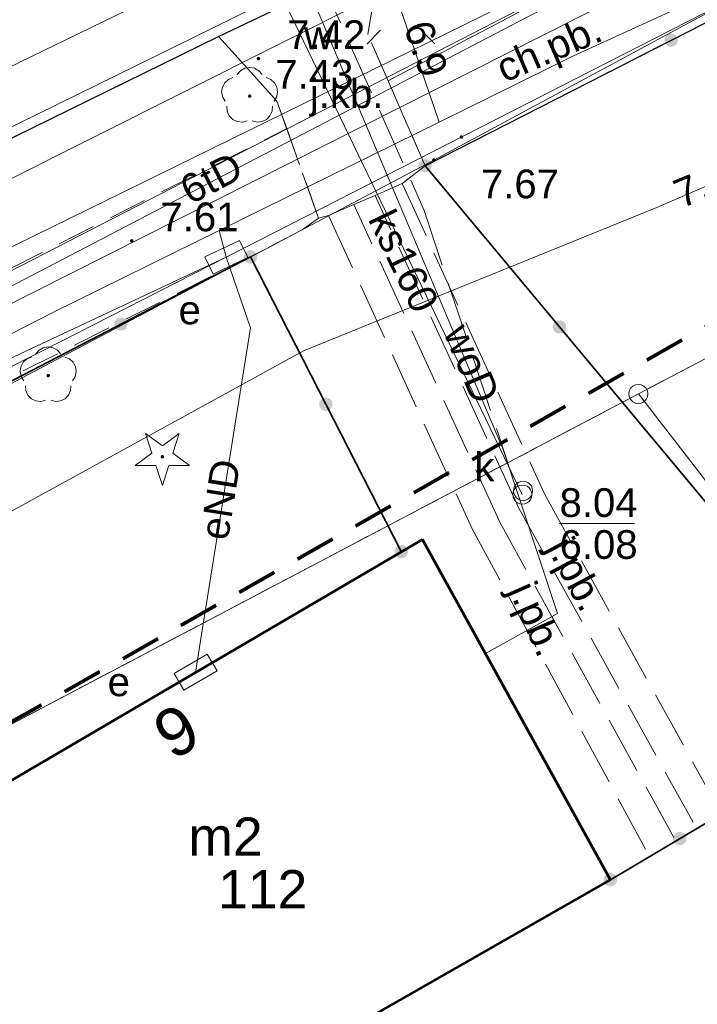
# Model space of a CAD drawing. Extents: x 5474185 to 5474933, y 5916077 to 5916824.
# Tile 185 of 256: x 5474707 to 5474725, y 5916216 to 5916242. Entities that reach past the tile are written whole.
import ezdxf
from ezdxf.enums import TextEntityAlignment as Align

# ---------------------------------------------------------------- set-up
doc = ezdxf.new("R2010")
doc.units = 0
for name, pattern in [('216-500', [2.5, 1.5, -1]), ('PRZER1-1', [1, 0.5, -0.5]), ('PRZER2-1', [1.5, 1, -0.5]), ('PRZER3-1', [2, 1.5, -0.5])]:
    doc.linetypes.add(name, pattern=pattern)
for name, color, linetype, lineweight in [('GEPADR_O', 253, 'CONTINUOUS', 18), ('GEPPGD', 253, 'CONTINUOUS', 18), ('GESBZO', 253, 'CONTINUOUS', 50), ('GESBZO_O', 253, 'CONTINUOUS', 50), ('GESDZI', 253, 'CONTINUOUS', 18), ('GESUZY', 253, 'CONTINUOUS', 18), ('GSLKOG', 253, 'CONTINUOUS', 35), ('GSLKRW', 253, 'CONTINUOUS', 25), ('GSPRDI', 253, 'CONTINUOUS', 18), ('GSPRDL', 253, 'CONTINUOUS', 18), ('GSPWPS', 253, 'CONTINUOUS', 13), ('GSPWPS_O', 253, 'CONTINUOUS', 13), ('GSSKOA', 253, 'CONTINUOUS', 18), ('GSSKOA_O', 253, 'CONTINUOUS', 18), ('GSSKOD', 253, 'CONTINUOUS', 18), ('GSSKOD_O', 253, 'CONTINUOUS', 18), ('GSSUTR', 254, 'CONTINUOUS', 18), ('GULEPR', 254, 'CONTINUOUS', 18), ('GULEPR_O', 254, 'CONTINUOUS', 18), ('GULGPR', 254, 'CONTINUOUS', 18), ('GULKPR', 7, 'CONTINUOUS', 18), ('GULKPR_O', 254, 'CONTINUOUS', 18), ('GULTPR', 254, 'CONTINUOUS', 18), ('GULTPR_O', 254, 'CONTINUOUS', 18), ('GULWPR', 7, 'CONTINUOUS', 18), ('GULWPR_O', 254, 'CONTINUOUS', 18), ('GUPELA', 254, 'CONTINUOUS', 18), ('GUPESE', 254, 'CONTINUOUS', 18), ('GUPESE_O', 254, 'CONTINUOUS', 18), ('GUPIWZ', 253, 'CONTINUOUS', 18), ('GUPIWZ_O', 253, 'CONTINUOUS', 18), ('GUPKSD', 61, 'CONTINUOUS', 18), ('GUPPRZ_O', 40, 'CONTINUOUS', 18), ('GUPWZA_O', 253, 'CONTINUOUS', 18), ('IS HP zasięg', 251, 'CONTINUOUS', 20), ('Sieć wodociągowa', 253, 'CONTINUOUS', 40)]:
    doc.layers.add(name, color=color, linetype=linetype, lineweight=lineweight)
doc.styles.add('Arial', font='arial.ttf')

msp = doc.modelspace()

# ---------------------------------------------------------------- hatches: boundary and pattern name
at = {"layer": 'GEPPGD'}
msp.add_hatch(color=256, dxfattribs=at).paths.add_polyline_path([(5474717.71, 5916238.485), (5474717.696094, 5916238.487202), (5474717.68355, 5916238.493594), (5474717.673594, 5916238.50355), (5474717.667202, 5916238.516094), (5474717.665, 5916238.53), (5474717.667202, 5916238.543906), (5474717.673594, 5916238.55645), (5474717.68355, 5916238.566406), (5474717.696094, 5916238.572798), (5474717.71, 5916238.575), (5474717.723906, 5916238.572798), (5474717.73645, 5916238.566406), (5474717.746406, 5916238.55645), (5474717.752798, 5916238.543906), (5474717.755, 5916238.53), (5474717.752798, 5916238.516094), (5474717.746406, 5916238.50355), (5474717.73645, 5916238.493594), (5474717.723906, 5916238.487202)])
at = {"layer": 'GSLKOG'}
for points in [[(5474723.895977, 5916241.485233), (5474723.851051, 5916241.493523), (5474723.809803, 5916241.513159), (5474723.775041, 5916241.542801), (5474723.749136, 5916241.58043), (5474723.733853, 5916241.623482), (5474723.730233, 5916241.669023), (5474723.738523, 5916241.713949), (5474723.758159, 5916241.755197), (5474723.787801, 5916241.789959), (5474723.82543, 5916241.815864), (5474723.868482, 5916241.831147), (5474723.914023, 5916241.834767), (5474723.958949, 5916241.826477), (5474724.000197, 5916241.806841), (5474724.034959, 5916241.777199), (5474724.060864, 5916241.73957), (5474724.076147, 5916241.696518), (5474724.079767, 5916241.650977), (5474724.071477, 5916241.606051), (5474724.051841, 5916241.564803), (5474724.022199, 5916241.530041), (5474723.98457, 5916241.504136), (5474723.941518, 5916241.488853)], [(5474723.895977, 5916241.485233), (5474723.851051, 5916241.493523), (5474723.809803, 5916241.513159), (5474723.775041, 5916241.542801), (5474723.749136, 5916241.58043), (5474723.733853, 5916241.623482), (5474723.730233, 5916241.669023), (5474723.738523, 5916241.713949), (5474723.758159, 5916241.755197), (5474723.787801, 5916241.789959), (5474723.82543, 5916241.815864), (5474723.868482, 5916241.831147), (5474723.914023, 5916241.834767), (5474723.958949, 5916241.826477), (5474724.000197, 5916241.806841), (5474724.034959, 5916241.777199), (5474724.060864, 5916241.73957), (5474724.076147, 5916241.696518), (5474724.079767, 5916241.650977), (5474724.071477, 5916241.606051), (5474724.051841, 5916241.564803), (5474724.022199, 5916241.530041), (5474723.98457, 5916241.504136), (5474723.941518, 5916241.488853)], [(5474717.470977, 5916238.205233), (5474717.426051, 5916238.213523), (5474717.384803, 5916238.233159), (5474717.350041, 5916238.262801), (5474717.324136, 5916238.30043), (5474717.308853, 5916238.343482), (5474717.305233, 5916238.389023), (5474717.313523, 5916238.433949), (5474717.333159, 5916238.475197), (5474717.362801, 5916238.509959), (5474717.40043, 5916238.535864), (5474717.443482, 5916238.551147), (5474717.489023, 5916238.554767), (5474717.533949, 5916238.546477), (5474717.575197, 5916238.526841), (5474717.609959, 5916238.497199), (5474717.635864, 5916238.45957), (5474717.651147, 5916238.416518), (5474717.654767, 5916238.370977), (5474717.646477, 5916238.326051), (5474717.626841, 5916238.284803), (5474717.597199, 5916238.250041), (5474717.55957, 5916238.224136), (5474717.516518, 5916238.208853)], [(5474717.46418, 5916238.205716), (5474717.419612, 5916238.21575), (5474717.379158, 5916238.236976), (5474717.345577, 5916238.267949), (5474717.321156, 5916238.306558), (5474717.307561, 5916238.350173), (5474717.305716, 5916238.39582), (5474717.31575, 5916238.440388), (5474717.336976, 5916238.480842), (5474717.367949, 5916238.514423), (5474717.406558, 5916238.538844), (5474717.450173, 5916238.552439), (5474717.49582, 5916238.554284), (5474717.540388, 5916238.54425), (5474717.580842, 5916238.523024), (5474717.614423, 5916238.492051), (5474717.638844, 5916238.453442), (5474717.652439, 5916238.409827), (5474717.654284, 5916238.36418), (5474717.64425, 5916238.319612), (5474717.623024, 5916238.279158), (5474717.592051, 5916238.245577), (5474717.553442, 5916238.221156), (5474717.509827, 5916238.207561)], [(5474712.912202, 5916235.825174), (5474712.86722, 5916235.833149), (5474712.825834, 5916235.852495), (5474712.790865, 5916235.881893), (5474712.764697, 5916235.91934), (5474712.749113, 5916235.962283), (5474712.745174, 5916236.007798), (5474712.753149, 5916236.05278), (5474712.772495, 5916236.094166), (5474712.801893, 5916236.129135), (5474712.83934, 5916236.155303), (5474712.882283, 5916236.170887), (5474712.927798, 5916236.174826), (5474712.97278, 5916236.166851), (5474713.014166, 5916236.147505), (5474713.049135, 5916236.118107), (5474713.075303, 5916236.08066), (5474713.090887, 5916236.037717), (5474713.094826, 5916235.992202), (5474713.086851, 5916235.94722), (5474713.067505, 5916235.905834), (5474713.038107, 5916235.870865), (5474713.00066, 5916235.844697), (5474712.957717, 5916235.829113)], [(5474712.911141, 5916235.825225), (5474712.866208, 5916235.833472), (5474712.82494, 5916235.85307), (5474712.790151, 5916235.88268), (5474712.76421, 5916235.920284), (5474712.748887, 5916235.963322), (5474712.745225, 5916236.008859), (5474712.753472, 5916236.053792), (5474712.77307, 5916236.09506), (5474712.80268, 5916236.129849), (5474712.840284, 5916236.15579), (5474712.883322, 5916236.171113), (5474712.928859, 5916236.174775), (5474712.973792, 5916236.166528), (5474713.01506, 5916236.14693), (5474713.049849, 5916236.11732), (5474713.07579, 5916236.079716), (5474713.091113, 5916236.036678), (5474713.094775, 5916235.991141), (5474713.086528, 5916235.946208), (5474713.06693, 5916235.90494), (5474713.03732, 5916235.870151), (5474712.999716, 5916235.84421), (5474712.956678, 5916235.828887)], [(5474709.530117, 5916234.068607), (5474709.485135, 5916234.076581), (5474709.44375, 5916234.095928), (5474709.408781, 5916234.125326), (5474709.382613, 5916234.162773), (5474709.367028, 5916234.205716), (5474709.363089, 5916234.251231), (5474709.371064, 5916234.296213), (5474709.39041, 5916234.337598), (5474709.419808, 5916234.372568), (5474709.457255, 5916234.398736), (5474709.500198, 5916234.41432), (5474709.545713, 5916234.418259), (5474709.590696, 5916234.410284), (5474709.632081, 5916234.390938), (5474709.66705, 5916234.36154), (5474709.693218, 5916234.324093), (5474709.708802, 5916234.28115), (5474709.712741, 5916234.235635), (5474709.704767, 5916234.190653), (5474709.68542, 5916234.149267), (5474709.656022, 5916234.114298), (5474709.618575, 5916234.08813), (5474709.575632, 5916234.072546)], [(5474709.530117, 5916234.068607), (5474709.485135, 5916234.076581), (5474709.44375, 5916234.095928), (5474709.408781, 5916234.125326), (5474709.382613, 5916234.162773), (5474709.367028, 5916234.205716), (5474709.363089, 5916234.251231), (5474709.371064, 5916234.296213), (5474709.39041, 5916234.337598), (5474709.419808, 5916234.372568), (5474709.457255, 5916234.398736), (5474709.500198, 5916234.41432), (5474709.545713, 5916234.418259), (5474709.590696, 5916234.410284), (5474709.632081, 5916234.390938), (5474709.66705, 5916234.36154), (5474709.693218, 5916234.324093), (5474709.708802, 5916234.28115), (5474709.712741, 5916234.235635), (5474709.704767, 5916234.190653), (5474709.68542, 5916234.149267), (5474709.656022, 5916234.114298), (5474709.618575, 5916234.08813), (5474709.575632, 5916234.072546)], [(5474720.973089, 5916233.996213), (5474720.928521, 5916234.006247), (5474720.888067, 5916234.027473), (5474720.854486, 5916234.058446), (5474720.830065, 5916234.097055), (5474720.81647, 5916234.14067), (5474720.814625, 5916234.186316), (5474720.824659, 5916234.230885), (5474720.845885, 5916234.271339), (5474720.876858, 5916234.30492), (5474720.915467, 5916234.32934), (5474720.959082, 5916234.342936), (5474721.004729, 5916234.344781), (5474721.049297, 5916234.334747), (5474721.089751, 5916234.313521), (5474721.123332, 5916234.282548), (5474721.147752, 5916234.243939), (5474721.161348, 5916234.200324), (5474721.163193, 5916234.154677), (5474721.153159, 5916234.110109), (5474721.131933, 5916234.069655), (5474721.10096, 5916234.036074), (5474721.062351, 5916234.011653), (5474721.018736, 5916233.998058)], [(5474720.973089, 5916233.996213), (5474720.928521, 5916234.006247), (5474720.888067, 5916234.027473), (5474720.854486, 5916234.058446), (5474720.830065, 5916234.097055), (5474720.81647, 5916234.14067), (5474720.814625, 5916234.186316), (5474720.824659, 5916234.230885), (5474720.845885, 5916234.271339), (5474720.876858, 5916234.30492), (5474720.915467, 5916234.32934), (5474720.959082, 5916234.342936), (5474721.004729, 5916234.344781), (5474721.049297, 5916234.334747), (5474721.089751, 5916234.313521), (5474721.123332, 5916234.282548), (5474721.147752, 5916234.243939), (5474721.161348, 5916234.200324), (5474721.163193, 5916234.154677), (5474721.153159, 5916234.110109), (5474721.131933, 5916234.069655), (5474721.10096, 5916234.036074), (5474721.062351, 5916234.011653), (5474721.018736, 5916233.998058)], [(5474714.881141, 5916231.975225), (5474714.836208, 5916231.983472), (5474714.79494, 5916232.00307), (5474714.760151, 5916232.03268), (5474714.73421, 5916232.070284), (5474714.718887, 5916232.113322), (5474714.715225, 5916232.158859), (5474714.723472, 5916232.203792), (5474714.74307, 5916232.24506), (5474714.77268, 5916232.279849), (5474714.810284, 5916232.30579), (5474714.853322, 5916232.321113), (5474714.898859, 5916232.324775), (5474714.943793, 5916232.316528), (5474714.98506, 5916232.29693), (5474715.019849, 5916232.26732), (5474715.04579, 5916232.229716), (5474715.061113, 5916232.186678), (5474715.064775, 5916232.141141), (5474715.056528, 5916232.096208), (5474715.03693, 5916232.05494), (5474715.00732, 5916232.020151), (5474714.969716, 5916231.99421), (5474714.926678, 5916231.978887)], [(5474714.881141, 5916231.975225), (5474714.836208, 5916231.983472), (5474714.79494, 5916232.00307), (5474714.760151, 5916232.03268), (5474714.73421, 5916232.070284), (5474714.718887, 5916232.113322), (5474714.715225, 5916232.158859), (5474714.723472, 5916232.203792), (5474714.74307, 5916232.24506), (5474714.77268, 5916232.279849), (5474714.810284, 5916232.30579), (5474714.853322, 5916232.321113), (5474714.898859, 5916232.324775), (5474714.943793, 5916232.316528), (5474714.98506, 5916232.29693), (5474715.019849, 5916232.26732), (5474715.04579, 5916232.229716), (5474715.061113, 5916232.186678), (5474715.064775, 5916232.141141), (5474715.056528, 5916232.096208), (5474715.03693, 5916232.05494), (5474715.00732, 5916232.020151), (5474714.969716, 5916231.99421), (5474714.926678, 5916231.978887)], [(5474716.851141, 5916228.125225), (5474716.806208, 5916228.133472), (5474716.76494, 5916228.15307), (5474716.730151, 5916228.18268), (5474716.70421, 5916228.220284), (5474716.688887, 5916228.263322), (5474716.685225, 5916228.308859), (5474716.693472, 5916228.353793), (5474716.71307, 5916228.39506), (5474716.74268, 5916228.429849), (5474716.780284, 5916228.45579), (5474716.823322, 5916228.471113), (5474716.868859, 5916228.474775), (5474716.913792, 5916228.466528), (5474716.95506, 5916228.44693), (5474716.989849, 5916228.41732), (5474717.01579, 5916228.379716), (5474717.031113, 5916228.336678), (5474717.034775, 5916228.291141), (5474717.026528, 5916228.246208), (5474717.00693, 5916228.20494), (5474716.97732, 5916228.170151), (5474716.939716, 5916228.14421), (5474716.896678, 5916228.128887)], [(5474724.132159, 5916220.630014), (5474724.086796, 5916220.635417), (5474724.044377, 5916220.652378), (5474724.007793, 5916220.679739), (5474723.979537, 5916220.715637), (5474723.961535, 5916220.757624), (5474723.955014, 5916220.802841), (5474723.960417, 5916220.848204), (5474723.977378, 5916220.890623), (5474724.004739, 5916220.927207), (5474724.040637, 5916220.955463), (5474724.082624, 5916220.973465), (5474724.127841, 5916220.979986), (5474724.173204, 5916220.974583), (5474724.215623, 5916220.957622), (5474724.252207, 5916220.930261), (5474724.280463, 5916220.894363), (5474724.298465, 5916220.852376), (5474724.304986, 5916220.807159), (5474724.299583, 5916220.761796), (5474724.282622, 5916220.719377), (5474724.255261, 5916220.682793), (5474724.219363, 5916220.654537), (5474724.177376, 5916220.636535)], [(5474724.132159, 5916220.630014), (5474724.086796, 5916220.635417), (5474724.044377, 5916220.652378), (5474724.007793, 5916220.679739), (5474723.979537, 5916220.715637), (5474723.961535, 5916220.757624), (5474723.955014, 5916220.802841), (5474723.960417, 5916220.848204), (5474723.977378, 5916220.890623), (5474724.004739, 5916220.927207), (5474724.040637, 5916220.955463), (5474724.082624, 5916220.973465), (5474724.127841, 5916220.979986), (5474724.173204, 5916220.974583), (5474724.215623, 5916220.957622), (5474724.252207, 5916220.930261), (5474724.280463, 5916220.894363), (5474724.298465, 5916220.852376), (5474724.304986, 5916220.807159), (5474724.299583, 5916220.761796), (5474724.282622, 5916220.719377), (5474724.255261, 5916220.682793), (5474724.219363, 5916220.654537), (5474724.177376, 5916220.636535)], [(5474722.322159, 5916219.555014), (5474722.276796, 5916219.560417), (5474722.234377, 5916219.577378), (5474722.197793, 5916219.604739), (5474722.169537, 5916219.640637), (5474722.151535, 5916219.682624), (5474722.145014, 5916219.727841), (5474722.150417, 5916219.773204), (5474722.167378, 5916219.815623), (5474722.194739, 5916219.852207), (5474722.230637, 5916219.880463), (5474722.272624, 5916219.898465), (5474722.317841, 5916219.904986), (5474722.363204, 5916219.899583), (5474722.405623, 5916219.882622), (5474722.442207, 5916219.855261), (5474722.470463, 5916219.819363), (5474722.488465, 5916219.777376), (5474722.494986, 5916219.732159), (5474722.489583, 5916219.686796), (5474722.472622, 5916219.644377), (5474722.445261, 5916219.607793), (5474722.409363, 5916219.579537), (5474722.367376, 5916219.561535)]]:
    msp.add_hatch(color=256, dxfattribs=at).paths.add_polyline_path(points)
at = {"layer": 'GSPRDI'}
msp.add_hatch(color=256, dxfattribs=at).paths.add_polyline_path([(5474710.62, 5916230.735), (5474710.606094, 5916230.737202), (5474710.59355, 5916230.743594), (5474710.583594, 5916230.75355), (5474710.577202, 5916230.766094), (5474710.575, 5916230.78), (5474710.577202, 5916230.793906), (5474710.583594, 5916230.80645), (5474710.59355, 5916230.816406), (5474710.606094, 5916230.822798), (5474710.62, 5916230.825), (5474710.633906, 5916230.822798), (5474710.64645, 5916230.816406), (5474710.656406, 5916230.80645), (5474710.662798, 5916230.793906), (5474710.665, 5916230.78), (5474710.662798, 5916230.766094), (5474710.656406, 5916230.75355), (5474710.64645, 5916230.743594), (5474710.633906, 5916230.737202)])
at = {"layer": 'GSPRDL'}
for points in [[(5474712.9, 5916240.155), (5474712.886094, 5916240.157202), (5474712.87355, 5916240.163594), (5474712.863594, 5916240.17355), (5474712.857202, 5916240.186094), (5474712.855, 5916240.2), (5474712.857202, 5916240.213906), (5474712.863594, 5916240.22645), (5474712.87355, 5916240.236406), (5474712.886094, 5916240.242798), (5474712.9, 5916240.245), (5474712.913906, 5916240.242798), (5474712.92645, 5916240.236406), (5474712.936406, 5916240.22645), (5474712.942798, 5916240.213906), (5474712.945, 5916240.2), (5474712.942798, 5916240.186094), (5474712.936406, 5916240.17355), (5474712.92645, 5916240.163594), (5474712.913906, 5916240.157202)], [(5474707.64, 5916232.855), (5474707.626094, 5916232.857202), (5474707.61355, 5916232.863594), (5474707.603594, 5916232.87355), (5474707.597202, 5916232.886094), (5474707.595, 5916232.9), (5474707.597202, 5916232.913906), (5474707.603594, 5916232.92645), (5474707.61355, 5916232.936406), (5474707.626094, 5916232.942798), (5474707.64, 5916232.945), (5474707.653906, 5916232.942798), (5474707.66645, 5916232.936406), (5474707.676406, 5916232.92645), (5474707.682798, 5916232.913906), (5474707.685, 5916232.9), (5474707.682798, 5916232.886094), (5474707.676406, 5916232.87355), (5474707.66645, 5916232.863594), (5474707.653906, 5916232.857202)]]:
    msp.add_hatch(color=256, dxfattribs=at).paths.add_polyline_path(points)
at = {"layer": 'GSPWPS'}
for points in [[(5474713.13, 5916241.135), (5474713.118353, 5916241.136533), (5474713.1075, 5916241.141029), (5474713.09818, 5916241.14818), (5474713.091029, 5916241.1575), (5474713.086533, 5916241.168353), (5474713.085, 5916241.18), (5474713.086533, 5916241.191647), (5474713.091029, 5916241.2025), (5474713.09818, 5916241.21182), (5474713.1075, 5916241.218971), (5474713.118353, 5916241.223467), (5474713.13, 5916241.225), (5474713.141647, 5916241.223467), (5474713.1525, 5916241.218971), (5474713.16182, 5916241.21182), (5474713.168971, 5916241.2025), (5474713.173467, 5916241.191647), (5474713.175, 5916241.18), (5474713.173467, 5916241.168353), (5474713.168971, 5916241.1575), (5474713.16182, 5916241.14818), (5474713.1525, 5916241.141029), (5474713.141647, 5916241.136533)], [(5474718.43, 5916239.085), (5474718.418353, 5916239.086533), (5474718.4075, 5916239.091029), (5474718.39818, 5916239.09818), (5474718.391029, 5916239.1075), (5474718.386533, 5916239.118353), (5474718.385, 5916239.13), (5474718.386533, 5916239.141647), (5474718.391029, 5916239.1525), (5474718.39818, 5916239.16182), (5474718.4075, 5916239.168971), (5474718.418353, 5916239.173467), (5474718.43, 5916239.175), (5474718.441647, 5916239.173467), (5474718.4525, 5916239.168971), (5474718.46182, 5916239.16182), (5474718.468971, 5916239.1525), (5474718.473467, 5916239.141647), (5474718.475, 5916239.13), (5474718.473467, 5916239.118353), (5474718.468971, 5916239.1075), (5474718.46182, 5916239.09818), (5474718.4525, 5916239.091029), (5474718.441647, 5916239.086533)], [(5474709.82, 5916236.375), (5474709.808353, 5916236.376533), (5474709.7975, 5916236.381029), (5474709.78818, 5916236.38818), (5474709.781029, 5916236.3975), (5474709.776533, 5916236.408353), (5474709.775, 5916236.42), (5474709.776533, 5916236.431647), (5474709.781029, 5916236.4425), (5474709.78818, 5916236.45182), (5474709.7975, 5916236.458971), (5474709.808353, 5916236.463467), (5474709.82, 5916236.465), (5474709.831647, 5916236.463467), (5474709.8425, 5916236.458971), (5474709.85182, 5916236.45182), (5474709.858971, 5916236.4425), (5474709.863467, 5916236.431647), (5474709.865, 5916236.42), (5474709.863467, 5916236.408353), (5474709.858971, 5916236.3975), (5474709.85182, 5916236.38818), (5474709.8425, 5916236.381029), (5474709.831647, 5916236.376533)]]:
    msp.add_hatch(color=256, dxfattribs=at).paths.add_polyline_path(points)

# ---------------------------------------------------------------- linework, layer by layer
at = {"layer": 'GEPPGD', "elevation": 10.24, "flags": 128}
msp.add_lwpolyline([(5474723.05, 5916232.67), (5474723.127254, 5916232.657764), (5474723.196946, 5916232.622254), (5474723.252254, 5916232.566946), (5474723.287764, 5916232.497254), (5474723.3, 5916232.42), (5474723.287764, 5916232.342746), (5474723.252254, 5916232.273054), (5474723.196946, 5916232.217746), (5474723.127254, 5916232.182236), (5474723.05, 5916232.17), (5474722.972746, 5916232.182236), (5474722.903054, 5916232.217746), (5474722.847746, 5916232.273054), (5474722.812236, 5916232.342746), (5474722.8, 5916232.42), (5474722.812236, 5916232.497254), (5474722.847746, 5916232.566946), (5474722.903054, 5916232.622254), (5474722.972746, 5916232.657764), (5474723.05, 5916232.67)], close=True, dxfattribs=at)
at = {"layer": 'GESBZO', "linetype": 'Continuous', "lineweight": 53}
for p, q in [((5474717.41, 5916228.62, 10.18), (5474704.16, 5916220.85, 10.18)), ((5474722.32, 5916219.73, 10.18), (5474717.41, 5916228.62, 10.18)), ((5474708.96, 5916212.09, 10.18), (5474722.32, 5916219.73, 10.18))]:
    msp.add_line(p, q, dxfattribs=at)
at = {"layer": 'GESDZI', "linetype": 'Continuous', "lineweight": 13}
for p, q in [((5474717.71, 5916238.53, 10.22), (5474733.28, 5916246.91, 10.22)), ((5474733.28, 5916246.91, 10.22), (5474717.71, 5916238.53, 10.22)), ((5474738.75, 5916240.69, 10.22), (5474723.05, 5916232.42, 10.22)), ((5474723.05, 5916232.42, 10.22), (5474738.75, 5916240.69, 10.22)), ((5474693.01, 5916225.47, 10.22), (5474717.71, 5916238.53, 10.22)), ((5474717.71, 5916238.53, 10.22), (5474693.01, 5916225.47, 10.22)), ((5474723.05, 5916232.42, 10.22), (5474703.48, 5916222.11, 10.22)), ((5474703.48, 5916222.11, 10.22), (5474723.05, 5916232.42, 10.22)), ((5474723.05, 5916232.42, 10.22), (5474738.93, 5916211.92, 10.22)), ((5474738.93, 5916211.92, 10.22), (5474723.05, 5916232.42, 10.22))]:
    msp.add_line(p, q, dxfattribs=at)
at = {"layer": 'GESUZY', "linetype": 'PRZER1-1', "lineweight": 13}
for p, q in [((5474738.75, 5916240.69, 10.08), (5474723.05, 5916232.42, 10.08)), ((5474723.05, 5916232.42, 10.08), (5474738.75, 5916240.69, 10.08)), ((5474723.05, 5916232.42, 10.08), (5474703.48, 5916222.11, 10.08)), ((5474703.48, 5916222.11, 10.08), (5474723.05, 5916232.42, 10.08))]:
    msp.add_line(p, q, dxfattribs=at)
at = {"layer": 'GSLKOG', "linetype": 'Continuous', "lineweight": 30}
msp.add_line((5474717.48, 5916238.38, 10.18), (5474730.33, 5916244.94, 10.18), dxfattribs=at)
at = {"layer": 'GSLKOG', "linetype": 'Continuous', "lineweight": 35, "elevation": 10.18, "flags": 128}
for points in [[(5474729.3, 5916224.2), (5474717.48, 5916238.38)], [(5474699.5, 5916229.03), (5474712.92, 5916236)], [(5474712.92, 5916236), (5474716.86, 5916228.3)], [(5474722.32, 5916219.73), (5474725.94, 5916221.88)]]:
    msp.add_lwpolyline(points, dxfattribs=at)
at = {"layer": 'GSLKRW', "linetype": 'Continuous', "lineweight": 30, "elevation": 10.18, "flags": 128}
msp.add_lwpolyline([(5474661.05, 5916216.2), (5474669.32, 5916220.5), (5474673.93, 5916222.81), (5474688.7, 5916230.19), (5474694.17, 5916232.96), (5474712.09, 5916241.76), (5474716.3, 5916243.77), (5474721.6, 5916246.29), (5474728.77, 5916249.5), (5474732.86, 5916251.44), (5474746.45, 5916257.67), (5474747.62, 5916258.16), (5474750.63, 5916259.52), (5474751.73, 5916260.03), (5474758.07, 5916262.88), (5474762.81, 5916264.97), (5474765.5, 5916266.15), (5474768.21, 5916267.41), (5474774.66, 5916270.29), (5474785.53, 5916275.01)], dxfattribs=at)
at = {"layer": 'GSPRDI', "elevation": 10.12, "flags": 128}
msp.add_lwpolyline([(5474710.892471, 5916230.868531), (5474711.333338, 5916230.548222), (5474710.788396, 5916230.548222), (5474710.62, 5916230.029952), (5474710.451604, 5916230.548222), (5474709.906662, 5916230.548222), (5474710.347529, 5916230.868531), (5474710.179133, 5916231.386801), (5474710.62, 5916231.066493), (5474711.060867, 5916231.386801), (5474710.892471, 5916230.868531)], close=True, dxfattribs=at)
at = {"layer": 'GSPRDL', "elevation": 10.12, "flags": 128}
for points in [[(5474712.575723, 5916240.763333), (5474712.659447, 5916240.862679), (5474712.772044, 5916240.927494), (5474712.9, 5916240.95), (5474713.027956, 5916240.927494), (5474713.140553, 5916240.862679), (5474713.224277, 5916240.763333)], [(5474712.264031, 5916240.065674), (5474712.19542, 5916240.175999), (5474712.168571, 5916240.303115), (5474712.186708, 5916240.431763), (5474712.247652, 5916240.546501), (5474712.34409, 5916240.633559), (5474712.464445, 5916240.682485)], [(5474713.335555, 5916240.682485), (5474713.45591, 5916240.633559), (5474713.552348, 5916240.546501), (5474713.613292, 5916240.431763), (5474713.631429, 5916240.303115), (5474713.60458, 5916240.175999), (5474713.535969, 5916240.065674)], [(5474712.831227, 5916239.553649), (5474712.705099, 5916239.522488), (5474712.575908, 5916239.536234), (5474712.459161, 5916239.593237), (5474712.368871, 5916239.686655), (5474712.315875, 5916239.805275), (5474712.306535, 5916239.934859)], [(5474713.493465, 5916239.934859), (5474713.484125, 5916239.805275), (5474713.431129, 5916239.686655), (5474713.340839, 5916239.593237), (5474713.224092, 5916239.536234), (5474713.094901, 5916239.522488), (5474712.968773, 5916239.553649)], [(5474707.315723, 5916233.463333), (5474707.399447, 5916233.562679), (5474707.512044, 5916233.627494), (5474707.64, 5916233.65), (5474707.767956, 5916233.627494), (5474707.880553, 5916233.562679), (5474707.964277, 5916233.463333)], [(5474707.004031, 5916232.765674), (5474706.93542, 5916232.875999), (5474706.908571, 5916233.003115), (5474706.926708, 5916233.131763), (5474706.987652, 5916233.246501), (5474707.08409, 5916233.333559), (5474707.204445, 5916233.382485)], [(5474708.075555, 5916233.382485), (5474708.19591, 5916233.333559), (5474708.292348, 5916233.246501), (5474708.353292, 5916233.131763), (5474708.371429, 5916233.003115), (5474708.34458, 5916232.875999), (5474708.275969, 5916232.765674)], [(5474707.571227, 5916232.253649), (5474707.445099, 5916232.222488), (5474707.315908, 5916232.236234), (5474707.199161, 5916232.293237), (5474707.108871, 5916232.386655), (5474707.055875, 5916232.505275), (5474707.046535, 5916232.634859)], [(5474708.233465, 5916232.634859), (5474708.224125, 5916232.505275), (5474708.171129, 5916232.386655), (5474708.080839, 5916232.293237), (5474707.964092, 5916232.236234), (5474707.834901, 5916232.222488), (5474707.708773, 5916232.253649)]]:
    msp.add_lwpolyline(points, dxfattribs=at)
at = {"layer": 'GSSKOA', "linetype": 'PRZER3-1', "lineweight": 13}
for p, q in [((5474716.3, 5916243.77, 10.18), (5474712.09, 5916241.76, 10.18)), ((5474715.99, 5916241.81, 10.18), (5474716.3, 5916243.77, 10.18)), ((5474712.09, 5916241.76, 10.18), (5474713.61, 5916240.07, 10.18)), ((5474717.48, 5916238.38, 10.18), (5474715.99, 5916241.81, 10.18)), ((5474713.61, 5916240.07, 10.18), (5474714.7, 5916237.01, 10.18)), ((5474716.88, 5916237.92, 10.18), (5474717.48, 5916238.38, 10.18)), ((5474716.18, 5916237.6, 10.18), (5474716.88, 5916237.92, 10.18)), ((5474716.18, 5916237.6, 10.18), (5474716.88, 5916237.92, 10.18)), ((5474716.88, 5916237.92, 10.18), (5474720.6, 5916229.81, 10.18)), ((5474714.96, 5916237.08, 10.18), (5474715.62, 5916237.37, 10.18)), ((5474715.62, 5916237.37, 10.18), (5474714.96, 5916237.08, 10.18)), ((5474715.62, 5916237.37, 10.18), (5474716.18, 5916237.6, 10.18)), ((5474719.43, 5916229.07, 10.18), (5474715.62, 5916237.37, 10.18)), ((5474719.93, 5916229.44, 10.18), (5474716.18, 5916237.6, 10.18)), ((5474714.7, 5916237.01, 10.18), (5474714.96, 5916237.08, 10.18)), ((5474714.96, 5916237.08, 10.18), (5474718.72, 5916228.88, 10.18)), ((5474720.6, 5916229.81, 10.18), (5474725.15, 5916221.57, 10.18)), ((5474724.48, 5916221.23, 10.18), (5474719.93, 5916229.44, 10.18)), ((5474718.72, 5916228.88, 10.18), (5474723.35, 5916220.32, 10.18)), ((5474723.98, 5916220.83, 10.18), (5474719.43, 5916229.07, 10.18))]:
    msp.add_line(p, q, dxfattribs=at)
at = {"layer": 'GSSKOA', "linetype": 'PRZER3-1', "lineweight": 13, "elevation": 10.18}
msp.add_lwpolyline([(5474661.05, 5916216.2), (5474669.32, 5916220.5), (5474673.93, 5916222.81), (5474688.7, 5916230.19), (5474694.17, 5916232.96), (5474712.09, 5916241.76), (5474716.3, 5916243.77), (5474721.6, 5916246.29), (5474728.77, 5916249.5), (5474732.86, 5916251.44), (5474746.45, 5916257.67), (5474747.62, 5916258.16), (5474750.63, 5916259.52), (5474751.73, 5916260.03), (5474758.07, 5916262.88), (5474762.81, 5916264.97), (5474765.5, 5916266.15), (5474768.21, 5916267.41), (5474774.66, 5916270.29), (5474785.53, 5916275.01)], dxfattribs=at)
at = {"layer": 'GSSKOD', "linetype": 'PRZER2-1', "lineweight": 13}
for p, q in [((5474716.52, 5916240.6, 10.18), (5474730.09, 5916247.74, 10.18)), ((5474730.33, 5916244.94, 10.18), (5474717.48, 5916238.38, 10.18)), ((5474717.48, 5916238.38, 10.18), (5474716.52, 5916240.6, 10.18)), ((5474694.54, 5916229.57, 10.18), (5474713.87, 5916239.35, 10.18)), ((5474713.87, 5916239.35, 10.18), (5474714.7, 5916237.01, 10.18)), ((5474714.7, 5916237.01, 10.18), (5474714.27, 5916236.71, 10.18)), ((5474714.27, 5916236.71, 10.18), (5474713.24, 5916236.17, 10.18)), ((5474713.24, 5916236.17, 10.18), (5474695.75, 5916227.36, 10.18))]:
    msp.add_line(p, q, dxfattribs=at)
at = {"layer": 'GSSUTR', "linetype": 'PRZER2-1', "lineweight": 13}
for p, q in [((5474730.09, 5916247.74, 10.1), (5474716.52, 5916240.6, 10.1)), ((5474715.99, 5916241.81, 10.1), (5474716.3, 5916243.77, 10.1)), ((5474712.09, 5916241.76, 10.1), (5474694.17, 5916232.96, 10.1)), ((5474713.61, 5916240.07, 10.1), (5474712.09, 5916241.76, 10.1)), ((5474716.52, 5916240.6, 10.1), (5474715.99, 5916241.81, 10.1)), ((5474713.87, 5916239.35, 10.1), (5474713.61, 5916240.07, 10.1)), ((5474694.54, 5916229.57, 10.1), (5474713.87, 5916239.35, 10.1))]:
    msp.add_line(p, q, dxfattribs=at)
at = {"layer": 'GULEPR', "linetype": 'Continuous', "lineweight": 13}
for p, q in [((5474712.29, 5916235.99, 10.14), (5474730.2, 5916245.14, 10.14)), ((5474721.36, 5916241.25, 10.14), (5474727.24, 5916243.95, 10.14)), ((5474717.85, 5916239.52, 10.14), (5474721.36, 5916241.25, 10.14)), ((5474712.1, 5916236.69, 10.14), (5474717.85, 5916239.52, 10.14)), ((5474707.76, 5916234.55, 10.14), (5474712.1, 5916236.69, 10.14)), ((5474695.27, 5916228.02, 10.14), (5474712.29, 5916235.99, 10.14)), ((5474707.54, 5916233.57, 10.14), (5474712.29, 5916235.99, 10.14)), ((5474695.56, 5916228.26, 10.14), (5474707.76, 5916234.55, 10.14)), ((5474696.6, 5916228.06, 10.14), (5474707.54, 5916233.57, 10.14))]:
    msp.add_line(p, q, dxfattribs=at)
at = {"layer": 'GULEPR', "linetype": 'Continuous', "lineweight": 18, "elevation": 10.14, "flags": 128}
for points in [[(5474716.85, 5916242.45), (5474717.85, 5916239.52)], [(5474712.29, 5916235.99), (5474712.1, 5916236.69)], [(5474712.29, 5916235.99), (5474712.92, 5916234.15)], [(5474712.92, 5916234.15), (5474711.49, 5916225.15)]]:
    msp.add_lwpolyline(points, dxfattribs=at)
at = {"layer": 'GULGPR', "linetype": 'Continuous', "lineweight": 13}
for p, q in [((5474755.57, 5916260.3, 10.14), (5474692.73, 5916229.4, 10.14)), ((5474755.57, 5916260.3, 10.14), (5474692.73, 5916229.4, 10.14)), ((5474723.53, 5916237.29, 10.14), (5474728, 5916239.23, 10.14)), ((5474714.31, 5916233.55, 10.14), (5474723.53, 5916237.29, 10.14)), ((5474701.02, 5916226.25, 10.14), (5474714.31, 5916233.55, 10.14))]:
    msp.add_line(p, q, dxfattribs=at)
at = {"layer": 'GULKPR', "linetype": 'Continuous', "lineweight": 18, "elevation": 10.14, "flags": 128}
for points in [[(5474693.78, 5916234.71), (5474713.11, 5916244.12)], [(5474720.02, 5916229.79), (5474713.11, 5916244.12)]]:
    msp.add_lwpolyline(points, dxfattribs=at)
at = {"layer": 'GULTPR', "linetype": 'Continuous', "lineweight": 13}
for p, q in [((5474699.4, 5916231.9, 10.14), (5474729.79, 5916247.54, 10.14)), ((5474704.6, 5916237.01, 10.14), (5474716.2, 5916242.83, 10.14))]:
    msp.add_line(p, q, dxfattribs=at)
at = {"layer": 'GULTPR', "linetype": 'Continuous', "lineweight": 18, "elevation": 10.14, "flags": 128}
msp.add_lwpolyline([(5474689.86, 5916226.47), (5474734.01, 5916249.51)], dxfattribs=at)
at = {"layer": 'GULWPR', "linetype": 'Continuous', "lineweight": 13}
for p, q in [((5474694.85, 5916228.82, 10.14), (5474755.87, 5916259.61, 10.14)), ((5474691.42, 5916231.88, 10.14), (5474714.27, 5916243.13, 10.14)), ((5474714.66, 5916242.46, 10.14), (5474719.52, 5916230.97, 10.14)), ((5474719.52, 5916230.97, 10.14), (5474720.94, 5916226.68, 10.14)), ((5474720.94, 5916226.68, 10.14), (5474719.06, 5916225.64, 10.14))]:
    msp.add_line(p, q, dxfattribs=at)
at = {"layer": 'GULWPR', "linetype": 'PRZER3-1', "lineweight": 13}
for p, q in [((5474712.21, 5916248.96, 10.14), (5474717.46, 5916237.21, 10.14)), ((5474717.46, 5916237.21, 10.14), (5474719.64, 5916230.62, 10.14))]:
    msp.add_line(p, q, dxfattribs=at)
at = {"layer": 'GUPELA', "elevation": 10.15, "flags": 128}
for points in [[(5474715.966117, 5916241.566117), (5474716.31967, 5916241.91967)], [(5474717.733883, 5916241.566117), (5474717.38033, 5916241.91967)]]:
    msp.add_lwpolyline(points, dxfattribs=at)
at = {"layer": 'GUPESE'}
for points in [[(5474711.947836, 5916235.547933, 10.16), (5474711.731047, 5916235.998491, 10.16), (5474712.632164, 5916236.432067, 10.16), (5474712.848953, 5916235.981509, 10.16)], [(5474711.185328, 5916224.681305, 10.16), (5474710.932241, 5916225.11252, 10.16), (5474711.794672, 5916225.618695, 10.16), (5474712.047759, 5916225.18748, 10.16)]]:
    msp.add_3dface(points, dxfattribs=at)
at = {"layer": 'GUPIWZ', "elevation": 10.18, "flags": 128}
msp.add_lwpolyline([(5474720.04, 5916230.14), (5474720.104705, 5916230.131481), (5474720.165, 5916230.106506), (5474720.216777, 5916230.066777), (5474720.256506, 5916230.015), (5474720.281481, 5916229.954705), (5474720.29, 5916229.89), (5474720.281481, 5916229.825295), (5474720.256506, 5916229.765), (5474720.216777, 5916229.713223), (5474720.165, 5916229.673494), (5474720.104705, 5916229.648519), (5474720.04, 5916229.64), (5474719.975295, 5916229.648519), (5474719.915, 5916229.673494), (5474719.863223, 5916229.713223), (5474719.823494, 5916229.765), (5474719.798519, 5916229.825295), (5474719.79, 5916229.89), (5474719.798519, 5916229.954705), (5474719.823494, 5916230.015), (5474719.863223, 5916230.066777), (5474719.915, 5916230.106506), (5474719.975295, 5916230.131481), (5474720.04, 5916230.14)], close=True, dxfattribs=at)
at = {"layer": 'GUPKSD', "elevation": 10.16, "flags": 128}
msp.add_lwpolyline([(5474720.02, 5916230.04), (5474720.084705, 5916230.031481), (5474720.145, 5916230.006506), (5474720.196777, 5916229.966777), (5474720.236506, 5916229.915), (5474720.261481, 5916229.854705), (5474720.27, 5916229.79), (5474720.261481, 5916229.725295), (5474720.236506, 5916229.665), (5474720.196777, 5916229.613223), (5474720.145, 5916229.573494), (5474720.084705, 5916229.548519), (5474720.02, 5916229.54), (5474719.955295, 5916229.548519), (5474719.895, 5916229.573494), (5474719.843223, 5916229.613223), (5474719.803494, 5916229.665), (5474719.778519, 5916229.725295), (5474719.77, 5916229.79), (5474719.778519, 5916229.854705), (5474719.803494, 5916229.915), (5474719.843223, 5916229.966777), (5474719.895, 5916230.006506), (5474719.955295, 5916230.031481), (5474720.02, 5916230.04)], close=True, dxfattribs=at)
at = {"layer": 'GUPPRZ_O', "linetype": 'Continuous', "lineweight": 13, "elevation": 10.8, "flags": 128}
msp.add_lwpolyline([(5474720.99325, 5916229.033561), (5474722.95325, 5916229.033561)], dxfattribs=at)
at = {"layer": 'IS HP zasięg', "lineweight": 15, "ltscale": 0.7}
msp.add_circle((5474680.96, 5916236.9), 75, dxfattribs=at)
msp.add_circle((5474680.96, 5916236.9), 75, dxfattribs=at)
at = {"layer": 'Sieć wodociągowa', "linetype": '216-500', "lineweight": 80, "ltscale": 0.7, "flags": 128}
msp.add_lwpolyline([(5474639.869806, 5916212.126617), (5474591.959812, 5916281.625874), (5474551.712383, 5916254.056825), (5474329.196562, 5916529.052215), (5474464.624498, 5916643.592803), (5474589.816575, 5916486.173867), (5474604.985748, 5916472.173823), (5474772.523912, 5916261.364361), (5474653.387527, 5916193.483494), (5474639.869806, 5916212.126617)], close=True, dxfattribs=at)

# ---------------------------------------------------------------- texts
at = {"layer": 'GEPADR_O', "linetype": 'Continuous', "lineweight": 0, "style": 'Arial'}
msp.add_text('6', height=1.25, rotation=208.673129, dxfattribs=at).set_placement((5474711.117264, 5916224.393583, 10.8))
at = {"layer": 'GESBZO_O', "linetype": 'Continuous', "lineweight": 0, "style": 'Arial'}
msp.add_text('m2', height=1, dxfattribs=at).set_placement((5474713.24, 5916220.356097, 10.8), align=Align.RIGHT)
msp.add_text('112', height=1, dxfattribs=at).set_placement((5474713.24, 5916218.981097, 10.8), align=Align.CENTER)
at = {"layer": 'GSPWPS_O', "linetype": 'Continuous', "lineweight": 0, "style": 'Arial'}
for s, p in [('7.42', (5474713.88, 5916241.43, 10.8)), ('7.67', (5474718.938239, 5916237.530642, 10.8)), ('7.61', (5474710.57, 5916236.67, 10.8))]:
    msp.add_text(s, height=0.75, dxfattribs=at).set_placement(p)
at = {"layer": 'GSSKOA_O', "linetype": 'Continuous', "lineweight": 0, "style": 'Arial'}
msp.add_text('j.kb.', height=0.75, dxfattribs=at).set_placement((5474715.432815, 5916239.891761, 10.8), align=Align.CENTER)
for rotation, p in [(297.962232, (5474721.108982, 5916227.538457, 10.8)), (293.772348, (5474720.051861, 5916226.39213, 10.8))]:
    msp.add_text('j.pb.', height=0.75, rotation=rotation, dxfattribs=at).set_placement(p, align=Align.CENTER)
at = {"layer": 'GSSKOD_O', "linetype": 'Continuous', "lineweight": 0, "style": 'Arial'}
msp.add_text('ch.pb.', height=0.75, rotation=23.310633, dxfattribs=at).set_placement((5474720.862308, 5916241.107875, 10.8), align=Align.CENTER)
at = {"layer": 'GULEPR_O', "linetype": 'Continuous', "lineweight": 0, "style": 'Arial'}
msp.add_text('eND', height=0.75, rotation=80.971801, dxfattribs=at).set_placement((5474712.494842, 5916229.603947, 10.8), align=Align.CENTER)
at = {"layer": 'GULKPR_O', "linetype": 'Continuous', "lineweight": 0, "style": 'Arial'}
msp.add_text('ks160', height=0.75, rotation=295.743609, dxfattribs=at).set_placement((5474716.58617, 5916235.730276, 10.8), align=Align.CENTER)
at = {"layer": 'GULTPR_O', "linetype": 'Continuous', "lineweight": 0, "style": 'Arial'}
msp.add_text('6tD', height=0.75, rotation=27.558137, dxfattribs=at).set_placement((5474712.070777, 5916237.729819, 10.8), align=Align.CENTER)
at = {"layer": 'GULWPR_O', "linetype": 'Continuous', "lineweight": 0, "style": 'Arial'}
msp.add_text('woD', height=0.75, rotation=292.93886, dxfattribs=at).set_placement((5474718.357017, 5916233.064531, 10.8), align=Align.CENTER)
at = {"layer": 'GUPESE_O', "linetype": 'Continuous', "lineweight": 0, "style": 'Arial'}
for p in [(5474711.627475, 5916234.238907, 10.8), (5474709.774396, 5916224.524733, 10.8)]:
    msp.add_text('e', height=0.75, dxfattribs=at).set_placement(p, align=Align.RIGHT)
at = {"layer": 'GUPIWZ_O', "linetype": 'Continuous', "lineweight": 0, "style": 'Arial'}
msp.add_text('k', height=0.75, dxfattribs=at).set_placement((5474719.29, 5916230.14, 10.8), align=Align.RIGHT)
at = {"layer": 'GUPPRZ_O', "linetype": 'Continuous', "lineweight": 0, "style": 'Arial'}
for s, rotation, p in [('6.9', 288.901153, (5474716.917957, 5916242.005724, 10.8)), ('7.08', 22.132152, (5474724.176158, 5916237.263508, 10.8))]:
    msp.add_text(s, height=0.75, rotation=rotation, dxfattribs=at).set_placement(p)
for s, p in [('7.43', (5474713.570736, 5916240.396651, 10.8)), ('8.04', (5474720.99325, 5916229.206061, 10.8)), ('6.08', (5474720.99325, 5916228.111061, 10.8))]:
    msp.add_text(s, height=0.75, dxfattribs=at).set_placement(p)
at = {"layer": 'GUPWZA_O', "linetype": 'Continuous', "lineweight": 0, "style": 'Arial'}
msp.add_text('w', height=0.75, dxfattribs=at).set_placement((5474715.077187, 5916241.418971, 10.8), align=Align.RIGHT)

doc.saveas('drawing.dxf')
